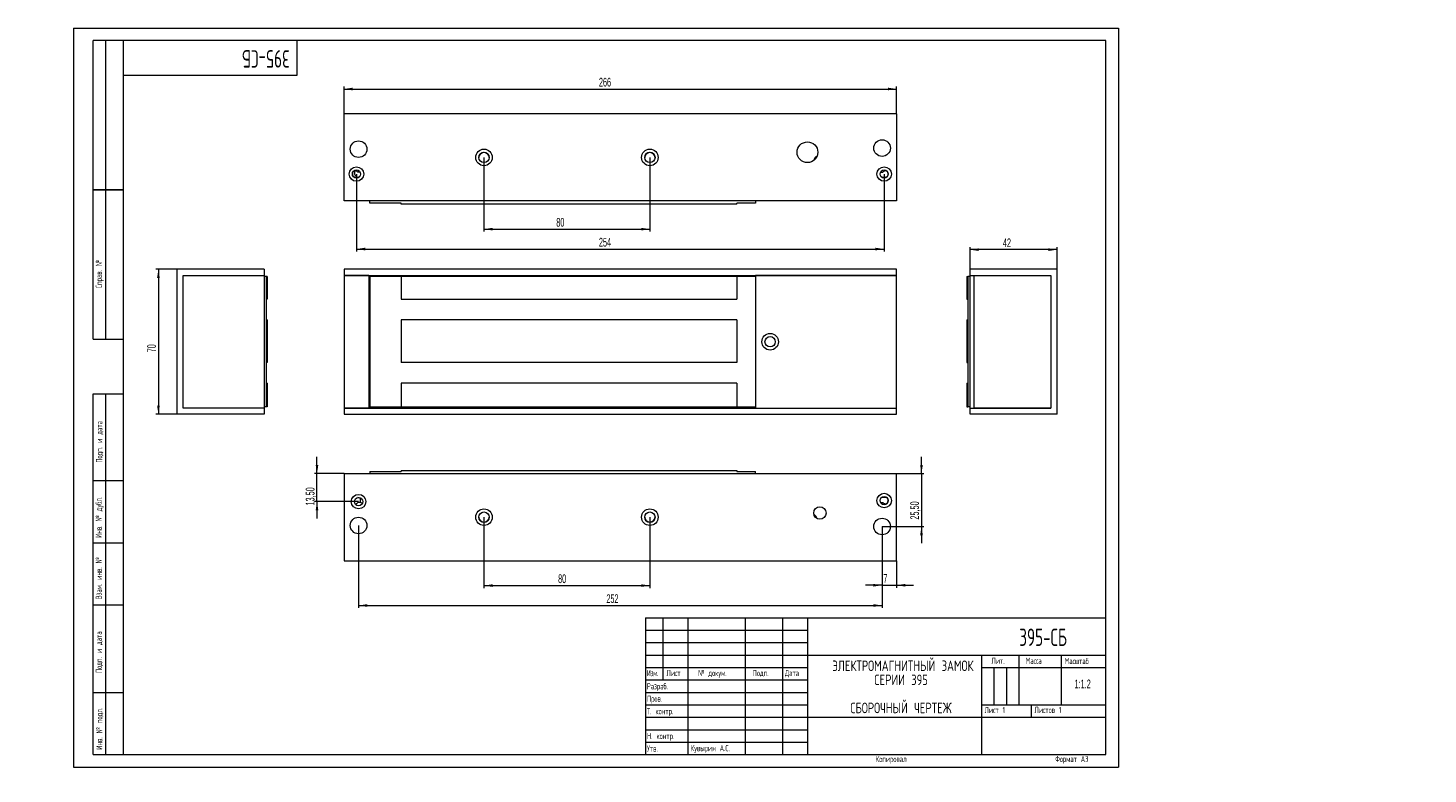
# Model space of a CAD drawing. Header units: millimetres. Extents: x -18 to 544, y -3 to 297.
import ezdxf

# ---------------------------------------------------------------- set-up
doc = ezdxf.new("R2010")
doc.units = ezdxf.units.MM
doc.linetypes.add('CENTERX2', pattern=[20.32, 12.7, -2.54, 2.54, -2.54])
doc.layers.add('ОСЕВЫЕ', color=7, linetype='Continuous')
doc.styles.add('SLDTEXTSTYLE0', font='TXT', dxfattribs={"width": 0.605})
doc.styles.add('SLDTEXTSTYLE1', font='TXT', dxfattribs={"width": 0.605, "bigfont": 'bigfont'})
doc.styles.add('SLDTEXTSTYLE2', font='TXT', dxfattribs={"width": 0.55152, "bigfont": 'bigfont'})
doc.styles.add('SLDTEXTSTYLE3', font='TXT', dxfattribs={"width": 0.7, "bigfont": 'bigfont'})
doc.dimstyles.new('SLDDIMSTYLE0', dxfattribs={"dimtxt": 3.5, "dimasz": 3.5, "dimexe": 0, "dimexo": 0.0625, "dimgap": 0.875, "dimtad": 2, "dimlfac": 1.2, "dimrnd": 1e-09, "dimzin": 12, "dimdsep": 46, "dimtxsty": 'SLDTEXTSTYLE0', "dimsah": 1, "dimcen": 0.09, "dimadec": 0, "dimazin": 3, "dimtfac": 1, "dimtdec": 3, "dimtofl": 0, "dimtmove": 0, "dimatfit": 3, "dimfxl": 0, "dimfrac": 2, "dimtolj": 1, "dimtzin": 12, "dimarcsym": 0})
doc.dimstyles.new('SLDDIMSTYLE1', dxfattribs={"dimtxt": 3.5, "dimasz": 3.5, "dimexe": 0, "dimexo": 0.0625, "dimgap": 0.875, "dimtad": 2, "dimlfac": 1.2, "dimrnd": 1e-09, "dimzin": 12, "dimdsep": 46, "dimtxsty": 'SLDTEXTSTYLE0', "dimsah": 1, "dimcen": 0.09, "dimadec": 0, "dimazin": 3, "dimtfac": 1, "dimtdec": 3, "dimtmove": 0, "dimatfit": 0, "dimfxl": 0, "dimfrac": 2, "dimtolj": 1, "dimtzin": 12, "dimarcsym": 0})

# ---------------------------------------------------------------- blocks, each defined once
blk = doc.blocks.new('SW_NOTE_0')
at = {"color": 0, "linetype": 'Continuous', "lineweight": 0, "attachment_point": 2, "style": 'SLDTEXTSTYLE3'}
for s, insert, char_height in [('\\M+1845E\\M+1844C\\M+18445\\M+1844B\\M+18453\\M+18451\\M+1844F\\M+1844D\\M+18440\\M+18443\\M+1844E\\M+18449\\M+18453\\M+1844E\\M+1845C\\M+1844A \\M+18448\\M+18440\\M+1844D\\M+1844F\\M+1844B', (29.57, 5.46), 4.23333), ('\\M+18452\\M+18445\\M+18451\\M+18449\\M+18449 395', (28.86, -0.19), 4.2333), ('\\M+18452\\M+18441\\M+1844F\\M+18451\\M+1844F\\M+18458\\M+1844E\\M+1845C\\M+1844A \\M+18458\\M+18445\\M+18451\\M+18453\\M+18445\\M+18447', (28.83, -11.48), 4.23333)]:
    blk.add_mtext(s, dxfattribs=dict(at, insert=insert, char_height=char_height))
blk = doc.blocks.new('_D')
at = {"color": 7, "linetype": 'Continuous', "lineweight": 0}
for p, q in [((108.79, 262.49), (108.79, 273.48)), ((108.79, 272.48), (330.87, 272.48)), ((330.87, 262.49), (330.87, 273.48))]:
    blk.add_line(p, q, dxfattribs=at)
for points in [[(108.79, 272.48), (112.29, 271.94), (112.29, 273.02)], [(330.87, 272.48), (327.37, 273.02), (327.37, 271.94)]]:
    blk.add_solid(points, dxfattribs=at)
at = {"color": 7, "linetype": 'Continuous', "lineweight": 0, "insert": (211.23, 276.99, 0.08), "char_height": 3.5, "attachment_point": 1, "style": 'SLDTEXTSTYLE0'}
blk.add_mtext('266', dxfattribs=at)
blk = doc.blocks.new('_D_1')
at = {"color": 7, "linetype": 'Continuous', "lineweight": 0}
for p, q in [((165.04, 244.97), (165.04, 215.16)), ((231.71, 244.97), (231.71, 215.16)), ((165.04, 216.16), (231.71, 216.16))]:
    blk.add_line(p, q, dxfattribs=at)
for points in [[(165.04, 216.16), (168.54, 215.62), (168.54, 216.7)], [(231.71, 216.16), (228.21, 216.7), (228.21, 215.62)]]:
    blk.add_solid(points, dxfattribs=at)
at = {"color": 7, "linetype": 'Continuous', "lineweight": 0, "insert": (194.1, 220.67, 0.08), "char_height": 3.5, "attachment_point": 1, "style": 'SLDTEXTSTYLE0'}
blk.add_mtext('80', dxfattribs=at)
blk = doc.blocks.new('_D_2')
at = {"color": 7, "linetype": 'Continuous', "lineweight": 0}
for p, q in [((113.79, 238.3), (113.79, 207.16)), ((325.87, 238.3), (325.87, 207.16)), ((113.79, 208.16), (325.87, 208.16))]:
    blk.add_line(p, q, dxfattribs=at)
for points in [[(113.79, 208.16), (117.29, 207.62), (117.29, 208.7)], [(325.87, 208.16), (322.37, 208.7), (322.37, 207.62)]]:
    blk.add_solid(points, dxfattribs=at)
at = {"color": 7, "linetype": 'Continuous', "lineweight": 0, "insert": (211.23, 212.67, 0.08), "char_height": 3.5, "attachment_point": 1, "style": 'SLDTEXTSTYLE0'}
blk.add_mtext('254', dxfattribs=at)
blk = doc.blocks.new('_D_3')
at = {"color": 7, "linetype": 'Continuous', "lineweight": 0}
for p, q in [((114.62, 97.07), (114.62, 63.92)), ((325.04, 96.66), (325.04, 63.92)), ((114.62, 64.92), (325.04, 64.92))]:
    blk.add_line(p, q, dxfattribs=at)
for points in [[(114.62, 64.92), (118.12, 64.38), (118.12, 65.46)], [(325.04, 64.92), (321.54, 65.46), (321.54, 64.38)]]:
    blk.add_solid(points, dxfattribs=at)
at = {"color": 7, "linetype": 'Continuous', "lineweight": 0, "insert": (214.22, 69.43, 0.08), "char_height": 3.5, "attachment_point": 1, "style": 'SLDTEXTSTYLE0'}
blk.add_mtext('252', dxfattribs=at)
blk = doc.blocks.new('_D_4')
at = {"color": 7, "linetype": 'Continuous', "lineweight": 0}
for p, q in [((165.04, 100.41), (165.04, 71.92)), ((231.71, 100.41), (231.71, 71.92)), ((165.04, 72.92), (231.71, 72.92))]:
    blk.add_line(p, q, dxfattribs=at)
for points in [[(165.04, 72.92), (168.54, 72.38), (168.54, 73.46)], [(231.71, 72.92), (228.21, 73.46), (228.21, 72.38)]]:
    blk.add_solid(points, dxfattribs=at)
at = {"color": 7, "linetype": 'Continuous', "lineweight": 0, "insert": (194.83, 77.43, 0.08), "char_height": 3.5, "attachment_point": 1, "style": 'SLDTEXTSTYLE0'}
blk.add_mtext('80', dxfattribs=at)
blk = doc.blocks.new('_D_5')
at = {"color": 7, "linetype": 'Continuous', "lineweight": 0}
for p, q in [((325.04, 96.66), (325.04, 72.06)), ((330.87, 82.91), (330.87, 72.06)), ((325.04, 73.06), (318.31, 73.06)), ((325.04, 73.06), (330.87, 73.06)), ((330.87, 73.06), (337.61, 73.06))]:
    blk.add_line(p, q, dxfattribs=at)
for points in [[(325.04, 73.06), (321.54, 73.6), (321.54, 72.52)], [(330.87, 73.06), (334.37, 72.52), (334.37, 73.6)]]:
    blk.add_solid(points, dxfattribs=at)
at = {"color": 7, "linetype": 'Continuous', "lineweight": 0, "insert": (325.59, 77.57, 0.08), "char_height": 3.5, "attachment_point": 1, "style": 'SLDTEXTSTYLE0'}
blk.add_mtext('7', dxfattribs=at)
blk = doc.blocks.new('_D_6')
at = {"color": 7, "linetype": 'Continuous', "lineweight": 0}
for p, q in [((97.92, 117.92), (97.92, 124.65)), ((108.78, 117.92), (96.92, 117.92)), ((97.92, 106.67), (97.92, 117.92)), ((114.61, 106.67), (96.92, 106.67)), ((97.92, 106.67), (97.92, 99.94))]:
    blk.add_line(p, q, dxfattribs=at)
for points in [[(97.92, 117.92), (98.46, 121.42), (97.39, 121.42)], [(97.92, 106.67), (97.39, 103.17), (98.46, 103.17)]]:
    blk.add_solid(points, dxfattribs=at)
at = {"color": 7, "linetype": 'Continuous', "lineweight": 0, "insert": (93.41, 105.1, 0.08), "char_height": 3.5, "attachment_point": 1, "rotation": 90, "style": 'SLDTEXTSTYLE0'}
blk.add_mtext('13,50', dxfattribs=at)
blk = doc.blocks.new('_D_7')
at = {"color": 7, "linetype": 'Continuous', "lineweight": 0}
for p, q in [((340.87, 117.92), (340.87, 124.65)), ((330.88, 117.92), (341.87, 117.92)), ((340.87, 117.92), (340.87, 96.67)), ((325.05, 96.67), (341.87, 96.67)), ((340.87, 96.67), (340.87, 89.94))]:
    blk.add_line(p, q, dxfattribs=at)
for points in [[(340.87, 117.92), (341.41, 121.42), (340.34, 121.42)], [(340.87, 96.67), (340.34, 93.17), (341.41, 93.17)]]:
    blk.add_solid(points, dxfattribs=at)
at = {"color": 7, "linetype": 'Continuous', "lineweight": 0, "insert": (336.36, 99.44, 0.08), "char_height": 3.5, "attachment_point": 1, "rotation": 90, "style": 'SLDTEXTSTYLE0'}
blk.add_mtext('25,50', dxfattribs=at)
blk = doc.blocks.new('_D_8')
at = {"color": 7, "linetype": 'Continuous', "lineweight": 0}
for p, q in [((360.38, 200.11), (360.38, 208.92)), ((395.38, 200.11), (395.38, 208.92)), ((395.38, 207.92), (360.38, 207.92))]:
    blk.add_line(p, q, dxfattribs=at)
for points in [[(360.38, 207.92), (363.88, 207.39), (363.88, 208.46)], [(395.38, 207.92), (391.88, 208.46), (391.88, 207.39)]]:
    blk.add_solid(points, dxfattribs=at)
at = {"color": 7, "linetype": 'Continuous', "lineweight": 0, "insert": (373.6, 212.44, 116.12), "char_height": 3.5, "attachment_point": 1, "style": 'SLDTEXTSTYLE0'}
blk.add_mtext('42', dxfattribs=at)
blk = doc.blocks.new('_D_9')
at = {"color": 7, "linetype": 'Continuous', "lineweight": 0}
for p, q in [((41.62, 200.1), (33.19, 200.1)), ((34.19, 200.1), (34.19, 141.76)), ((41.62, 141.76), (33.19, 141.76))]:
    blk.add_line(p, q, dxfattribs=at)
for points in [[(34.19, 200.1), (33.65, 196.6), (34.72, 196.6)], [(34.19, 141.76), (34.72, 145.26), (33.65, 145.26)]]:
    blk.add_solid(points, dxfattribs=at)
at = {"color": 7, "linetype": 'Continuous', "lineweight": 0, "insert": (29.67, 166.65, -115.96), "char_height": 3.5, "attachment_point": 1, "rotation": 90, "style": 'SLDTEXTSTYLE0'}
blk.add_mtext('70', dxfattribs=at)

msp = doc.modelspace()

# ---------------------------------------------------------------- linework, layer by layer
at = {"color": 7, "linetype": 'Continuous', "lineweight": 15}
for p, q in [((8, 172), (8, 292)), ((20, 292), (8, 292)), ((8, 172), (8, 292)), ((13, 172), (13, 292)), ((13, 172), (13, 292)), ((20, 292), (20, 5)), ((415, 292), (20, 292)), ((20, 292), (20, 5)), ((90, 278), (90, 292)), ((415, 5), (415, 292)), ((20, 278), (90, 278)), ((108.7914, 227.4801), (108.7914, 262.4801)), ((330.8748, 262.4801), (108.7914, 262.4801)), ((330.8748, 262.4801), (330.8748, 227.4801)), ((8, 232), (20, 232)), ((20, 232), (8, 232)), ((330.8748, 227.4801), (108.7914, 227.4801)), ((119.2081, 226.5744), (119.2081, 227.4801)), ((131.7081, 226.5744), (119.2081, 226.5744)), ((131.7081, 226.1577), (131.7081, 226.5744)), ((266.7081, 226.1577), (131.7081, 226.1577)), ((266.7081, 226.1577), (266.7081, 226.5744)), ((274.2081, 226.5744), (266.7081, 226.5744)), ((274.2081, 227.4801), (274.2081, 226.5744)), ((76.6312, 200.0968), (41.6312, 200.0968)), ((41.6312, 200.0968), (41.6312, 141.7634)), ((44.1312, 144.2634), (44.1312, 197.5968)), ((44.1312, 197.5968), (76.6312, 197.5968)), ((76.6312, 200.0968), (76.6312, 197.5968)), ((76.6312, 197.5968), (76.6312, 144.2634)), ((77.537, 197.2009), (76.6312, 197.2009)), ((77.537, 197.2009), (77.537, 144.7009)), ((77.9536, 197.2009), (77.537, 197.2009)), ((77.9536, 197.2009), (77.9536, 188.0342)), ((108.7914, 200.0968), (108.7914, 197.5968)), ((330.8748, 200.0968), (108.7914, 200.0968)), ((118.7914, 197.5968), (108.7914, 197.5968)), ((108.7914, 197.5968), (108.7914, 144.2634)), ((108.7914, 197.5968), (330.8748, 197.5968)), ((118.7914, 197.5968), (118.7914, 144.2634)), ((119.2081, 197.2009), (119.2081, 144.7009)), ((131.7081, 197.2009), (119.2081, 197.2009)), ((266.7081, 197.2009), (131.7081, 197.2009)), ((131.7081, 197.2009), (131.7081, 188.0342)), ((266.7081, 197.2009), (266.7081, 188.0342)), ((274.2081, 197.2009), (266.7081, 197.2009)), ((330.8748, 197.5968), (274.2081, 197.5968)), ((274.2081, 197.5968), (274.2081, 197.2009)), ((274.2081, 197.2009), (274.2081, 144.7009)), ((330.8748, 197.5968), (330.8748, 200.0968)), ((330.8748, 144.2634), (330.8748, 197.5968)), ((359.06, 197.2009), (359.06, 188.0342)), ((359.06, 197.2009), (359.4766, 197.2009)), ((359.4766, 197.2009), (359.4766, 144.7009)), ((360.3824, 197.2009), (359.4766, 197.2009)), ((360.3824, 197.5968), (360.3824, 200.0968)), ((395.3824, 200.0968), (360.3824, 200.0968)), ((360.3824, 144.2634), (360.3824, 197.5968)), ((360.3824, 197.5968), (362.049, 197.5968)), ((360.3824, 197.5968), (392.8824, 197.5968)), ((362.049, 144.2634), (362.049, 197.5968)), ((362.049, 197.5968), (392.8824, 197.5968)), ((392.8824, 197.5968), (392.8824, 144.2634)), ((395.3824, 141.7634), (395.3824, 200.0968)), ((77.9536, 188.0342), (77.537, 188.0342)), ((131.7081, 188.0342), (266.7081, 188.0342)), ((359.06, 188.0342), (359.4766, 188.0342)), ((77.9536, 179.7009), (77.537, 179.7009)), ((77.9536, 179.7009), (77.9536, 162.6176)), ((266.7081, 179.7009), (131.7081, 179.7009)), ((131.7081, 179.7009), (131.7081, 162.6176)), ((266.7081, 179.7009), (266.7081, 162.6176)), ((359.06, 179.7009), (359.06, 162.6176)), ((359.06, 179.7009), (359.4766, 179.7009)), ((8, 172), (20, 172)), ((77.9536, 162.6176), (77.537, 162.6176)), ((266.7081, 162.6176), (131.7081, 162.6176)), ((359.06, 162.6176), (359.4766, 162.6176)), ((77.9536, 154.2842), (77.537, 154.2842)), ((77.9536, 154.2842), (77.9536, 144.7009)), ((131.7081, 154.2842), (131.7081, 144.7009)), ((266.7081, 154.2842), (131.7081, 154.2842)), ((266.7081, 154.2842), (266.7081, 144.7009)), ((359.06, 154.2842), (359.4766, 154.2842)), ((359.06, 154.2842), (359.06, 144.7009)), ((8, 5), (8, 150)), ((8, 150), (20, 150)), ((13, 5), (13, 150)), ((76.6312, 141.7634), (41.6312, 141.7634)), ((76.6312, 144.2634), (44.1312, 144.2634)), ((77.537, 144.7009), (76.6312, 144.7009)), ((76.6312, 144.2634), (76.6312, 141.7634)), ((77.9536, 144.7009), (77.537, 144.7009)), ((118.7914, 144.2634), (108.7914, 144.2634)), ((108.7914, 144.2634), (108.7914, 141.7634)), ((108.7914, 144.2634), (330.8748, 144.2634)), ((108.7914, 141.7634), (330.8748, 141.7634)), ((119.2081, 144.7009), (131.7081, 144.7009)), ((131.7081, 144.7009), (266.7081, 144.7009)), ((266.7081, 144.7009), (274.2081, 144.7009)), ((274.2081, 144.7009), (274.2081, 144.2634)), ((274.2081, 144.2634), (330.8748, 144.2634)), ((330.8748, 141.7634), (330.8748, 144.2634)), ((359.06, 144.7009), (359.4766, 144.7009)), ((360.3824, 144.7009), (359.4766, 144.7009)), ((360.3824, 144.2634), (362.049, 144.2634)), ((360.3824, 141.7634), (360.3824, 144.2634)), ((360.3824, 144.2634), (392.8824, 144.2634)), ((395.3824, 141.7634), (360.3824, 141.7634)), ((392.8824, 144.2634), (362.049, 144.2634)), ((119.2081, 118.8226), (119.2081, 117.9169)), ((119.2081, 118.8226), (131.7081, 118.8226)), ((131.7081, 119.2393), (131.7081, 118.8226)), ((131.7081, 119.2393), (266.7081, 119.2393)), ((266.7081, 119.2393), (266.7081, 118.8226)), ((266.7081, 118.8226), (274.2081, 118.8226)), ((274.2081, 117.9169), (274.2081, 118.8226)), ((20, 115), (8, 115)), ((108.7914, 117.9169), (330.8748, 117.9169)), ((108.7914, 117.9169), (108.7914, 82.9169)), ((330.8748, 82.9169), (330.8748, 117.9169)), ((115.7402, 107.9053), (115.3047, 108.036)), ((20, 90), (8, 90)), ((108.7914, 82.9169), (330.8748, 82.9169)), ((20, 65), (8, 65)), ((230, 60), (415, 60)), ((230, 60), (230, 5)), ((237, 35), (237, 60)), ((247, 60), (247, 5)), ((270, 60), (270, 5)), ((285, 60), (285, 5)), ((295, 60), (295, 5)), ((230, 40), (295, 40)), ((295, 45), (415, 45)), ((365, 45), (365, 5)), ((365, 40), (415, 40)), ((380, 45), (380, 25)), ((397, 45), (397, 25)), ((230, 35), (295, 35)), ((8, 30), (20, 30)), ((365, 25), (415, 25)), ((385, 25), (385, 20)), ((295, 20), (415, 20)), ((8, 5), (20, 5)), ((20, 5), (415, 5))]:
    msp.add_line(p, q, dxfattribs=at)
at = {"color": 7, "linetype": 'CENTERX2', "lineweight": 0}
msp.add_line((330.8748, 262.4801), (281.6108, 262.4801), dxfattribs=at)
at = {"color": 7, "linetype": 'Continuous', "lineweight": 0}
for p, q in [((230, 55), (295, 55)), ((230, 50), (295, 50)), ((230, 45), (295, 45)), ((370, 40), (370, 25)), ((375, 40), (375, 25)), ((230, 30), (295, 30)), ((230, 25), (295, 25)), ((230, 20), (295, 20)), ((230, 15), (295, 15)), ((230, 10), (295, 10))]:
    msp.add_line(p, q, dxfattribs=at)
at = {"color": 7, "linetype": 'Continuous', "lineweight": 15, "flags": 128}
for points in [[(115.2594, 239.1026), (115.1755, 239.0915), (114.3672, 239.0734)], [(324.4068, 239.1026), (324.4907, 239.0915), (325.299, 239.0734)], [(324.4068, 106.2944), (324.4907, 106.3055), (325.299, 106.3236)]]:
    msp.add_lwpolyline(points, dxfattribs=at)
at = {"color": 7, "linetype": 'Continuous', "lineweight": 15}
for centre, radius in [((114.6248, 248.3134), 3.3333), ((165.0414, 244.9801), 3.3333), ((231.7081, 244.9801), 3.3333), ((295.0414, 247.0634), 4.1667), ((325.0414, 248.7301), 3.3333), ((165.0414, 244.9801), 2.0833), ((231.7081, 244.9801), 2.0833), ((113.7914, 238.3134), 2.9167), ((113.7914, 238.3134), 1.6667), ((325.8748, 238.3134), 2.9167), ((325.8748, 238.3134), 1.6667), ((280.0414, 170.9301), 3.3333), ((280.0414, 170.9301), 2.0833), ((114.6248, 106.6669), 2.9167), ((114.6248, 106.6669), 1.6667), ((325.8748, 107.0836), 2.9167), ((325.8748, 107.0836), 1.6667), ((165.0414, 100.4169), 3.3333), ((165.0414, 100.4169), 2.0833), ((231.7081, 100.4169), 3.3333), ((231.7081, 100.4169), 2.0833), ((300.0414, 102.0836), 2.5), ((114.6248, 97.0836), 3.3333), ((325.0414, 96.6669), 3.3333)]:
    msp.add_circle(centre, radius, dxfattribs=at)
for centre, radius, start, end in [((165.0414, 244.9077), 2.0833, 0.995285, 179.00472), ((231.7081, 244.9077), 2.0833, 0.995366, 179.004636), ((300.0414, 243.3134), 2.5, 116.567262, 169.692943), ((113.3748, 238.3134), 1.25, 37.442452, 270), ((114.6248, 238.7301), 1.6667, 150.655325, 260.906935), ((113.7894, 240.7817), 3.7413, 263.637823, 290.437534), ((325.8768, 240.7817), 3.7413, 249.562466, 276.362177), ((326.2914, 238.3134), 1.25, 270, 142.557548), ((113.7894, 104.6153), 3.7413, 66.106883, 81.205465), ((113.7914, 107.0836), 1.6667, 331.739258, 38.500623), ((325.8768, 104.6153), 3.7413, 83.637823, 110.437534), ((326.2914, 107.0836), 1.25, 217.442452, 90), ((113.3748, 107.0836), 1.25, 260.662487, 322.557548), ((114.6793, 102.2115), 4.124, 68.735983, 94.339833), ((295.0414, 98.3336), 4.1667, 21.306322, 52.433473), ((165.0414, 100.4893), 2.0833, 180.995356, 270), ((165.0414, 100.4893), 2.0833, 270, 359.004643), ((231.7081, 100.4893), 2.0833, 180.995364, 270), ((231.7081, 100.4893), 2.0833, 270, 359.004634)]:
    msp.add_arc(centre, radius, start, end, dxfattribs=at)
at = {"layer": 'ОСЕВЫЕ', "lineweight": 0}
for p, q in [((0, 297), (420, 297)), ((0, 297), (0, 0)), ((420, 297), (420, 0)), ((0, 0), (420, 0))]:
    msp.add_line(p, q, dxfattribs=at)

# ---------------------------------------------------------------- block references
at = {"color": 7, "linetype": 'Continuous', "lineweight": 0}
msp.add_blockref('SW_NOTE_0', (303.8275, 37.3529), dxfattribs=at)

# ---------------------------------------------------------------- texts
at = {"color": 7, "linetype": 'Continuous', "lineweight": 0, "attachment_point": 1, "style": 'SLDTEXTSTYLE1'}
for s, insert, char_height, rotation in [('395-\\M+18452\\M+18441', (86.9579, 281.0994), 7, 180), ('\\M+18452\\M+18481\\M+18482\\M+18470\\M+18472. \\M+18782', (9.0011, 192.4526), 2.5, 90), ('\\M+18450\\M+18480\\M+18474\\M+18481. \\M+18479 \\M+18474\\M+18470\\M+18484\\M+18470', (9.1431, 122.3039), 2.5, 90), ('\\M+18449\\M+1847E\\M+18472. \\M+18782 \\M+18474\\M+18485\\M+18471\\M+1847C.', (8.9499, 92.12), 2.5, 90), ('\\M+18442\\M+18478\\M+18470\\M+1847D. \\M+18479\\M+1847E\\M+18472. \\M+18782', (8.9744, 67.3996), 2.5, 90), ('\\M+18450\\M+18480\\M+18474\\M+18481. \\M+18479 \\M+18474\\M+18470\\M+18484\\M+18470', (8.985, 37.7901), 2.5, 90), ('\\M+18449\\M+1847E\\M+18472. \\M+18782 \\M+18481\\M+18480\\M+18474\\M+1847C.', (9.1547, 6.9636), 2.5, 90)]:
    msp.add_mtext(s, dxfattribs=dict(at, insert=insert, char_height=char_height, rotation=rotation))
at = {"color": 7, "linetype": 'Continuous', "lineweight": 0}
for s, insert, char_height, attachment_point, style in [('395-\\M+18452\\M+18441', (380.1818, 55.6525), 7, 1, 'SLDTEXTSTYLE1'), ('\\M+1844C\\M+18479\\M+18484.', (369.0114, 43.9608), 2.5, 1, 'SLDTEXTSTYLE1'), ('\\M+1844D\\M+18470\\M+18483\\M+18483\\M+18470', (382.7638, 43.9608), 2.5, 1, 'SLDTEXTSTYLE1'), ('\\M+1844D\\M+18470\\M+18483\\M+1848A\\M+18484\\M+18470\\M+18471', (398.4256, 43.8629), 2.5, 1, 'SLDTEXTSTYLE1'), ('\\M+18451\\M+18470\\M+18478\\M+18482\\M+18470\\M+18471.', (230.5158, 33.729), 2.5, 1, 'SLDTEXTSTYLE1'), ('\\M+18449\\M+18478\\M+1847D.', (230.5388, 39.0023), 2.5, 1, 'SLDTEXTSTYLE2'), ('\\M+1844C\\M+18479\\M+18483\\M+18484', (238.3874, 39.0559), 2.5, 1, 'SLDTEXTSTYLE1'), ('\\M+18782 \\M+18474\\M+18480\\M+1847B\\M+18485\\M+1847D.', (251.1218, 39.0314), 2.5, 1, 'SLDTEXTSTYLE1'), ('\\M+18450\\M+18480\\M+18474\\M+18481.', (273.0399, 39.0278), 2.5, 1, 'SLDTEXTSTYLE1'), ('\\M+18444\\M+18470\\M+18484\\M+18470', (285.9729, 39.0335), 2.5, 1, 'SLDTEXTSTYLE1'), ('1:1.2', (405.6519, 35.152), 3.5, 2, 'SLDTEXTSTYLE0'), ('\\M+18450\\M+18482\\M+18480\\M+18472.', (230.5567, 28.7027), 2.5, 1, 'SLDTEXTSTYLE1'), ('\\M+18453. \\M+1847B\\M+18480\\M+1847E\\M+18484\\M+18482.', (230.5022, 23.7014), 2.5, 1, 'SLDTEXTSTYLE1'), ('\\M+1844C\\M+18479\\M+18483\\M+18484 1', (366.2372, 24.1587), 2.5, 1, 'SLDTEXTSTYLE1'), ('\\M+1844C\\M+18479\\M+18483\\M+18484\\M+18480\\M+18472 1', (386.2978, 24.2045), 2.5, 1, 'SLDTEXTSTYLE1'), ('\\M+1844E. \\M+1847B\\M+18480\\M+1847E\\M+18484\\M+18482.', (230.5644, 13.7182), 2.5, 1, 'SLDTEXTSTYLE1'), ('\\M+18454\\M+18484\\M+18472.', (230.5506, 8.7001), 2.5, 1, 'SLDTEXTSTYLE1'), ('\\M+1844B\\M+18485\\M+18472\\M+1848D\\M+18482\\M+18479\\M+1847E \\M+18440.\\M+18452.', (248.101, 8.8584), 2.5, 1, 'SLDTEXTSTYLE1'), ('\\M+1844B\\M+18480\\M+18481\\M+18479\\M+18482\\M+18480\\M+18472\\M+18470\\M+1847C', (322.46, 4.4683), 2.5, 1, 'SLDTEXTSTYLE1'), ('\\M+18455\\M+18480\\M+18482\\M+1847D\\M+18470\\M+18484 \\M+184403', (394.6346, 4.4833), 2.5, 1, 'SLDTEXTSTYLE1')]:
    msp.add_mtext(s, dxfattribs=dict(at, insert=insert, char_height=char_height, attachment_point=attachment_point, style=style))

# ---------------------------------------------------------------- dimensions: what is measured, and where the dimension line sits
for base, p1, p2, dimstyle, picture, middle in [((330.8748, 272.4801), (108.7914, 262.4801), (330.8748, 262.4801), 'SLDDIMSTYLE0', '_D', (216.8407, 272.4801)), ((231.7081, 216.1577), (165.0414, 244.9801), (231.7081, 244.9801), 'SLDDIMSTYLE0', '_D_1', (198.3748, 216.1577)), ((325.8748, 208.1577), (113.7914, 238.3134), (325.8748, 238.3134), 'SLDDIMSTYLE0', '_D_2', (216.8407, 208.1577)), ((360.3824, 207.9238), (395.3824, 200.0968), (360.3824, 200.0968), 'SLDDIMSTYLE0', '_D_8', (377.8824, 207.9238)), ((325.0414, 64.9169), (114.6248, 97.0836), (325.0414, 96.6669), 'SLDDIMSTYLE0', '_D_3', (219.8331, 64.9169)), ((231.7081, 72.9169), (165.0414, 100.4169), (231.7081, 100.4169), 'SLDDIMSTYLE0', '_D_4', (199.1053, 72.9169)), ((330.8748, 73.0569), (325.0414, 96.6669), (330.8748, 82.9169), 'SLDDIMSTYLE1', '_D_5', (328.5327, 73.0569))]:
    dim = msp.add_linear_dim(base=base, p1=p1, p2=p2, dimstyle=dimstyle, dxfattribs=at)
    dim.commit()
    dim.dimension.update_dxf_attribs({"geometry": picture, "text_midpoint": middle, "dimtype": 160})
for base, p1, p2, dimstyle, picture, middle in [((34.1865, 141.7634), (41.6312, 200.0968), (41.6312, 141.7634), 'SLDDIMSTYLE0', '_D_9', (34.1865, 170.9301)), ((97.9246, 117.9169), (114.6248, 106.6669), (108.7914, 117.9169), 'SLDDIMSTYLE1', '_D_6', (97.9246, 112.7188)), ((340.8748, 96.6669), (330.8748, 117.9169), (325.0414, 96.6669), 'SLDDIMSTYLE1', '_D_7', (340.8748, 107.0594))]:
    dim = msp.add_linear_dim(base=base, p1=p1, p2=p2, angle=90, dimstyle=dimstyle, dxfattribs=at)
    dim.commit()
    dim.dimension.update_dxf_attribs({"geometry": picture, "text_midpoint": middle, "dimtype": 160})

doc.saveas('drawing.dxf')
